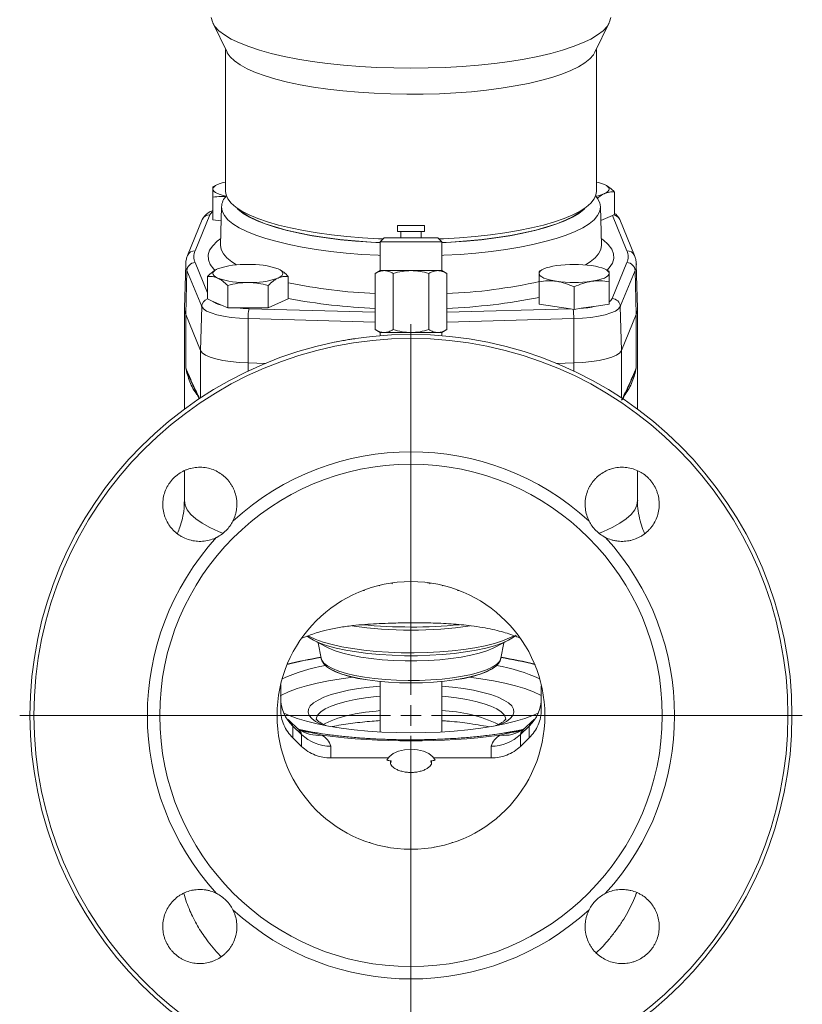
# Model space of a CAD drawing. Header units: millimetres. Extents: x 145 to 345, y -96 to 519.
# Tile 8 of 12: x 150 to 340, y 144 to 383. Entities that reach past the tile are written whole.
import ezdxf

# ---------------------------------------------------------------- set-up
doc = ezdxf.new("R2010")
doc.units = ezdxf.units.MM

# ---------------------------------------------------------------- blocks, each defined once
blk = doc.blocks.new('SW_CENTERMARKSYMBOL_0')
at = {"color": 0, "linetype": 'Continuous', "lineweight": 0}
for p, q in [((0, 5), (0, 95)), ((0, 0), (0, 2.5)), ((-5, 0), (-95, 0)), ((0, 0), (-2.5, 0)), ((0, 0), (0, -2.5)), ((0, 0), (2.5, 0)), ((5, 0), (95, 0)), ((0, -5), (0, -95))]:
    blk.add_line(p, q, dxfattribs=at)

msp = doc.modelspace()

# ---------------------------------------------------------------- linework, layer by layer
at = {"color": 7, "linetype": 'Continuous', "lineweight": 15}
for p, q in [((196.67, 381.88), (200.15, 374.75)), ((289.44, 374.75), (292.91, 381.88)), ((199.79, 375.47), (199.79, 340.95)), ((289.79, 340.95), (289.79, 375.47)), ((197.67, 342.56), (196.7, 342.08)), ((291.93, 342.56), (291.92, 342.56)), ((196.7, 334.09), (196.7, 339.54)), ((294.21, 335.36), (294.21, 340.81)), ((198.8, 337.27), (198.55, 328.02)), ((291.04, 328.02), (290.79, 337.27)), ((195.96, 335.29), (192.38, 326.55)), ((290.89, 333.87), (293.69, 335.13)), ((293.69, 335.13), (294.21, 335.36)), ((297.21, 326.55), (293.69, 335.13)), ((194.11, 334.11), (190.53, 325.38)), ((196.7, 334.09), (198.7, 333.79)), ((241.54, 332.73), (241.54, 331.23)), ((248.04, 332.73), (241.54, 332.73)), ((248.04, 331.23), (248.04, 332.73)), ((299.06, 325.38), (295.48, 334.11)), ((248.04, 331.23), (241.54, 331.23)), ((242.29, 331.23), (242.29, 329.73)), ((247.29, 329.73), (247.29, 331.23)), ((238.29, 329.73), (237.29, 328.73)), ((237.29, 328.73), (237.29, 321.73)), ((239.44, 328.73), (237.29, 328.73)), ((238.29, 329.73), (240.16, 329.73)), ((252.29, 328.73), (239.44, 328.73)), ((240.16, 329.73), (251.29, 329.73)), ((252.29, 328.73), (251.29, 329.73)), ((252.29, 321.73), (252.29, 328.73)), ((291.05, 327.93), (291.04, 328.02)), ((190.09, 323.33), (189.8, 312.65)), ((190.09, 323.33), (190.09, 323.44)), ((293.63, 314.94), (297.21, 323.67)), ((299.79, 312.65), (299.5, 323.33)), ((190.39, 321.73), (190.1, 311.05)), ((193.98, 313), (190.39, 321.73)), ((212.73, 322.06), (212.73, 322.07)), ((237.29, 321.73), (236.13, 321.06)), ((236.13, 321.06), (236.13, 307.4)), ((238.3, 321.73), (237.29, 321.73)), ((244.79, 321.73), (238.3, 321.73)), ((240.46, 321.06), (240.46, 307.4)), ((251.29, 321.73), (244.79, 321.73)), ((249.12, 321.06), (249.12, 307.4)), ((252.29, 321.73), (251.29, 321.73)), ((253.46, 321.06), (252.29, 321.73)), ((253.46, 321.06), (253.46, 307.4)), ((276.86, 322.07), (275.89, 321.59)), ((292.89, 321.59), (291.92, 322.07)), ((299.2, 321.73), (295.61, 313)), ((299.2, 321.73), (299.49, 311.05)), ((195.38, 314.86), (195.38, 320.31)), ((200.29, 312.66), (200.29, 318.11)), ((210.1, 312.66), (210.1, 318.11)), ((215.01, 314.86), (215.01, 320.31)), ((275.89, 313.59), (275.89, 319.04)), ((292.89, 313.59), (292.89, 319.04)), ((284.39, 312.32), (284.39, 317.77)), ((195.38, 314.86), (196.37, 314.42)), ((196.37, 314.42), (198.78, 313.34)), ((198.78, 313.34), (200.29, 312.66)), ((210.1, 312.66), (215.01, 314.86)), ((275.89, 313.59), (283.5, 312.46)), ((290.28, 313.2), (292.89, 313.59)), ((189.79, 312.55), (189.79, 288.1)), ((190.1, 298.15), (190.1, 311.05)), ((190.1, 311.05), (193.68, 302.32)), ((193.69, 302.32), (190.1, 311.05)), ((193.98, 313), (193.69, 302.32)), ((200.29, 312.66), (202.57, 312.66)), ((202.57, 312.66), (210.1, 312.66)), ((283.5, 312.46), (284.39, 312.32)), ((284.39, 312.32), (286.11, 312.58)), ((286.11, 312.58), (290.28, 313.2)), ((295.61, 313), (295.9, 302.32)), ((299.49, 311.05), (295.9, 302.32)), ((295.91, 302.32), (299.49, 311.05)), ((299.49, 298.15), (299.49, 311.05)), ((299.49, 311.05), (299.49, 311.05)), ((299.79, 288.1), (299.79, 312.55)), ((205.27, 310.08), (205.24, 299.33)), ((284.32, 310.08), (284.35, 299.33)), ((236.13, 307.4), (237.29, 306.73)), ((237.29, 306.73), (237.29, 305.93)), ((238.3, 306.73), (237.29, 306.73)), ((244.79, 306.73), (238.3, 306.73)), ((251.29, 306.73), (244.79, 306.73)), ((252.29, 306.73), (251.29, 306.73)), ((252.29, 306.73), (253.46, 307.4)), ((252.29, 305.92), (252.29, 306.73)), ((209.46, 299.21), (205.24, 299.33)), ((205.24, 299.33), (209.46, 299.21)), ((284.35, 299.33), (280.13, 299.21)), ((280.13, 299.21), (284.35, 299.33)), ((190.89, 296.18), (191.05, 295.82)), ((298.47, 295.68), (298.74, 296.27)), ((189.79, 273.05), (189.79, 265.89)), ((299.79, 265.89), (299.79, 273.04)), ((220.99, 232.06), (224.35, 230.28)), ((265.24, 230.28), (268.6, 232.06)), ((222.29, 231.37), (222.98, 227.6)), ((266.61, 227.6), (267.3, 231.37)), ((213.17, 221.19), (213.17, 215.12)), ((237.29, 221.95), (237.29, 209.71)), ((252.29, 209.71), (252.29, 221.95)), ((276.42, 215.12), (276.42, 220.9)), ((215.28, 212.42), (214.96, 212.76)), ((217.36, 210.48), (215.3, 212.4)), ((216.1, 211.14), (216.1, 208.29)), ((216.1, 211.14), (218.24, 209.07)), ((271.35, 209.07), (273.49, 211.14)), ((274.29, 212.4), (272.23, 210.48)), ((273.49, 211.14), (273.49, 208.29)), ((216.1, 208.29), (218.24, 206.22)), ((218.24, 206.22), (218.24, 209.07)), ((271.35, 209.07), (271.35, 206.22)), ((271.35, 206.22), (273.49, 208.29)), ((225.32, 206.24), (225.32, 203.39)), ((264.27, 203.39), (264.27, 206.24)), ((239.94, 202.68), (239.79, 201.97)), ((249.79, 201.97), (249.65, 202.68)), ((234.79, 182.96), (234.79, 182.8)), ((254.79, 182.8), (254.79, 182.96))]:
    msp.add_line(p, q, dxfattribs=at)
at = {"color": 8, "linetype": 'Continuous', "lineweight": 15}
for p, q in [((192.38, 323.67), (195.38, 316.35)), ((205.48, 312.47), (236.13, 311.63)), ((253.46, 311.63), (283.5, 312.46)), ((236.13, 309.23), (205.27, 310.08)), ((284.32, 310.08), (253.46, 309.23)), ((193.68, 290.82), (193.68, 302.32)), ((295.91, 290.82), (295.91, 302.32)), ((205.24, 297.34), (205.24, 299.33)), ((284.35, 297.34), (284.35, 299.33)), ((233.53, 244.08), (233.22, 244.09)), ((237.12, 245.31), (237.1, 245.17)), ((240.28, 245.91), (240.17, 245.72)), ((249.01, 245.81), (248.97, 246.02)), ((249.42, 245.72), (249.31, 245.91)), ((252.47, 245.31), (252.49, 245.17)), ((256.37, 244.09), (256.11, 244.08)), ((218.02, 210.14), (220.49, 209.6)), ((269.1, 209.6), (271.87, 210.22)), ((225.32, 203.39), (239.28, 203.39)), ((250.2, 203.39), (264.27, 203.39)), ((239.08, 181.73), (239.08, 181.79)), ((250.51, 181.79), (250.51, 181.73))]:
    msp.add_line(p, q, dxfattribs=at)
at = {"color": 7, "linetype": 'Continuous', "lineweight": 15, "flags": 128}
for points in [[(196.31, 383.19), (196.57, 382.11), (197.2, 381.04), (198.17, 379.99), (199.5, 378.97), (201.15, 377.98), (203.14, 377.03), (205.43, 376.12), (208.01, 375.27), (210.86, 374.48), (213.97, 373.76), (217.3, 373.11), (220.84, 372.54), (224.55, 372.05), (228.42, 371.64), (232.41, 371.32), (236.48, 371.09), (240.62, 370.95), (244.79, 370.9), (248.97, 370.95), (253.11, 371.09), (257.18, 371.32), (261.17, 371.64), (265.04, 372.05), (268.75, 372.54), (272.29, 373.11), (275.62, 373.76), (278.73, 374.48), (281.58, 375.27), (284.16, 376.12), (286.45, 377.03), (288.44, 377.98), (290.09, 378.97), (291.42, 379.99), (292.39, 381.04), (293.02, 382.11), (293.28, 383.19)], [(200.15, 374.75), (200.19, 374.66), (200.89, 373.65), (201.94, 372.65), (203.32, 371.69), (205.02, 370.76), (207.04, 369.87), (209.35, 369.03), (211.94, 368.25), (214.78, 367.52), (217.86, 366.87), (221.16, 366.29), (224.63, 365.79), (228.27, 365.37), (232.03, 365.03), (235.89, 364.79), (239.83, 364.63), (243.8, 364.56), (247.78, 364.58), (251.74, 364.7), (255.64, 364.9), (259.46, 365.19), (263.16, 365.57), (266.72, 366.03), (270.11, 366.57), (273.29, 367.19), (276.26, 367.88), (278.98, 368.63), (281.43, 369.44), (283.6, 370.31), (285.46, 371.22), (287, 372.17), (288.22, 373.15), (289.09, 374.15), (289.44, 374.75)], [(199.79, 343.24), (199.19, 343.1), (198.45, 342.88), (197.84, 342.64), (197.34, 342.38), (196.99, 342.11), (196.77, 341.83), (196.7, 341.54)], [(291.75, 340.44), (292.25, 340.7), (292.6, 340.97), (292.82, 341.25), (292.89, 341.54), (292.82, 341.83), (292.6, 342.11), (292.25, 342.38), (291.75, 342.64)], [(196.7, 341.54), (196.77, 341.25), (196.99, 340.97), (197.34, 340.7), (197.84, 340.44), (198.45, 340.2), (199.19, 339.99), (199.93, 339.81)], [(199.79, 340.95), (199.89, 340.18), (200.33, 339.16), (201.12, 338.15), (202.25, 337.16), (203.71, 336.2), (205.5, 335.28), (207.59, 334.4), (209.97, 333.58), (212.63, 332.81), (215.53, 332.1), (218.67, 331.47), (222.01, 330.91), (225.53, 330.43), (229.2, 330.03), (232.99, 329.71), (236.87, 329.49), (238.01, 329.44)], [(251.58, 329.44), (252.72, 329.49), (256.6, 329.71), (260.39, 330.03), (264.06, 330.43), (267.58, 330.91), (270.92, 331.47), (274.06, 332.1), (276.96, 332.81), (279.62, 333.58), (282, 334.4), (284.09, 335.28), (285.88, 336.2), (287.34, 337.16), (288.47, 338.15), (289.26, 339.16), (289.7, 340.18), (289.79, 340.95)], [(289.6, 339.88), (290.1, 339.25), (290.62, 338.22), (290.79, 337.19), (290.62, 336.15), (290.1, 335.12), (289.23, 334.1), (288.02, 333.11), (286.49, 332.15), (284.63, 331.23), (282.48, 330.36), (280.03, 329.53), (277.32, 328.77), (274.36, 328.07), (271.18, 327.43), (267.79, 326.87), (264.24, 326.4), (260.53, 326), (256.7, 325.69), (252.78, 325.46), (252.29, 325.44)], [(237.29, 325.44), (236.81, 325.46), (232.89, 325.69), (229.06, 326), (225.35, 326.4), (221.79, 326.87), (218.41, 327.43), (215.23, 328.07), (212.27, 328.77), (209.56, 329.53), (207.11, 330.36), (204.96, 331.23), (203.1, 332.15), (201.57, 333.11), (200.36, 334.1), (199.49, 335.12), (198.97, 336.15), (198.79, 337.19)], [(237.29, 328.51), (235.12, 328.62), (231.35, 328.89), (227.7, 329.25), (224.18, 329.69), (220.83, 330.2), (217.67, 330.8), (214.73, 331.46), (212.04, 332.19), (209.6, 332.98), (207.45, 333.83), (205.6, 334.72), (204.07, 335.64), (202.86, 336.6), (202.48, 336.99)], [(237.29, 328.56), (235.02, 328.68), (231.22, 328.95), (227.54, 329.32), (223.99, 329.77), (220.63, 330.3), (217.46, 330.9), (214.51, 331.58), (211.82, 332.33), (209.4, 333.13), (207.28, 333.99), (205.46, 334.9), (203.98, 335.85), (203.05, 336.6)], [(287.11, 336.99), (286.73, 336.6), (285.52, 335.64), (283.99, 334.72), (282.14, 333.83), (279.99, 332.98), (277.55, 332.19), (274.86, 331.46), (271.92, 330.8), (268.76, 330.2), (265.41, 329.69), (261.89, 329.25), (258.24, 328.89), (254.47, 328.62), (252.29, 328.51)], [(286.54, 336.6), (285.61, 335.85), (284.13, 334.9), (282.31, 333.99), (280.19, 333.13), (277.77, 332.33), (275.08, 331.58), (272.13, 330.9), (268.96, 330.3), (265.6, 329.77), (262.05, 329.32), (258.37, 328.95), (254.57, 328.68), (252.29, 328.56)], [(280.14, 322.95), (279.22, 322.79), (278.38, 322.6), (277.65, 322.38), (277.03, 322.14), (276.54, 321.89), (276.18, 321.61), (275.97, 321.33), (275.89, 321.04)], [(292.89, 321.04), (292.82, 321.33), (292.6, 321.61), (292.25, 321.89), (291.75, 322.14), (291.14, 322.38), (290.4, 322.6), (289.57, 322.79), (288.64, 322.95)], [(197.84, 322.14), (197.34, 321.89), (196.99, 321.61), (196.77, 321.33), (196.7, 321.04), (196.77, 320.76), (196.99, 320.48), (197.34, 320.2), (197.84, 319.94)], [(212.56, 319.94), (213.05, 320.2), (213.41, 320.48), (213.62, 320.76), (213.7, 321.04), (213.62, 321.33), (213.41, 321.61), (213.05, 321.89), (212.56, 322.14)], [(275.89, 321.04), (275.97, 320.76), (276.18, 320.48), (276.54, 320.2), (277.03, 319.94), (277.65, 319.71), (278.38, 319.49), (279.22, 319.3), (280.14, 319.14)], [(288.64, 319.14), (289.57, 319.3), (290.4, 319.49), (291.14, 319.71), (291.75, 319.94), (292.25, 320.2), (292.6, 320.48), (292.82, 320.76), (292.89, 321.04)], [(190.1, 311.05), (190.1, 311.05), (190.1, 311.05), (190.1, 311.05), (190.1, 311.05), (190.1, 311.05), (190.1, 311.05), (190.1, 311.05), (190.1, 311.05)], [(205.27, 310.08), (203.15, 310.18), (201.14, 310.38), (199.28, 310.66), (197.63, 311.02), (196.24, 311.45), (195.15, 311.93), (194.38, 312.45), (193.98, 313)], [(295.61, 313), (295.21, 312.45), (294.44, 311.93), (293.35, 311.45), (291.96, 311.02), (290.31, 310.66), (288.45, 310.38), (286.44, 310.18), (284.32, 310.08)], [(193.68, 302.32), (194.1, 301.76), (194.88, 301.22), (196, 300.73), (197.42, 300.29), (199.11, 299.92), (201.01, 299.64), (203.07, 299.43), (205.24, 299.33)], [(205.24, 299.33), (203.08, 299.43), (201.01, 299.64), (199.11, 299.93), (197.42, 300.29), (196, 300.73), (194.88, 301.22), (194.11, 301.76), (193.69, 302.32)], [(284.35, 299.33), (286.52, 299.43), (288.58, 299.64), (290.48, 299.92), (292.17, 300.29), (293.59, 300.73), (294.71, 301.22), (295.49, 301.76), (295.91, 302.32)], [(295.9, 302.32), (295.48, 301.76), (294.71, 301.22), (293.59, 300.73), (292.17, 300.29), (290.48, 299.93), (288.58, 299.64), (286.51, 299.43), (284.35, 299.33)], [(248.89, 245.81), (248.87, 245.88), (248.85, 245.97)], [(270.33, 233.23), (269.7, 232.73), (268.48, 231.99), (266.94, 231.3), (265.1, 230.66), (262.98, 230.08), (260.62, 229.57), (258.04, 229.13), (255.29, 228.77), (252.4, 228.5), (249.4, 228.32), (246.34, 228.22), (243.25, 228.22), (240.19, 228.32), (237.19, 228.5), (234.3, 228.77), (231.54, 229.13), (228.97, 229.57), (226.61, 230.08), (224.49, 230.66), (222.65, 231.3), (221.11, 231.99), (219.89, 232.73), (219.57, 232.97)], [(219.81, 233.06), (220.12, 232.9), (221.66, 232.19), (223.51, 231.53), (225.63, 230.93), (228, 230.4), (230.59, 229.94), (233.37, 229.56), (236.3, 229.27), (239.33, 229.06), (242.44, 228.95), (245.58, 228.92), (248.71, 228.99), (251.79, 229.15), (254.77, 229.4), (257.63, 229.74), (260.32, 230.16), (262.8, 230.66), (265.06, 231.22), (267.04, 231.85), (268.74, 232.54), (269.82, 233.08)], [(224.35, 230.28), (224.86, 230.02), (226.39, 229.4), (228.21, 228.83), (230.29, 228.32), (232.6, 227.89), (235.11, 227.53), (237.76, 227.26), (240.53, 227.08), (243.37, 226.98), (246.22, 226.98), (249.06, 227.08), (251.82, 227.26), (254.48, 227.53), (256.98, 227.89), (259.3, 228.32), (261.38, 228.83), (263.2, 229.4), (264.73, 230.02), (265.24, 230.28)], [(225.5, 224.83), (226.49, 224.33), (228.02, 223.73), (229.84, 223.2), (231.92, 222.72), (234.22, 222.33), (236.7, 222.01), (239.32, 221.78), (242.04, 221.64), (244.79, 221.59)], [(244.79, 221.59), (247.55, 221.64), (250.27, 221.78), (252.89, 222.01), (255.37, 222.33), (257.67, 222.72), (259.74, 223.2), (261.57, 223.73), (263.1, 224.33), (264.33, 224.97), (264.55, 225.12)], [(264.21, 224.94), (263.12, 224.37), (261.58, 223.78), (259.75, 223.24), (257.67, 222.77), (255.37, 222.37), (252.89, 222.05), (250.27, 221.82), (247.56, 221.68), (244.79, 221.63)], [(230.71, 222.98), (227.81, 222.61), (224.8, 222.13), (222, 221.57), (219.43, 220.93), (217.12, 220.24), (215.09, 219.48), (213.37, 218.68), (213.02, 218.49)], [(244.79, 221.63), (242.03, 221.68), (239.32, 221.82), (236.7, 222.05), (234.22, 222.37), (231.92, 222.77), (229.84, 223.24), (228.01, 223.78), (226.47, 224.37), (225.83, 224.69)], [(276.45, 218.56), (276.22, 218.68), (274.5, 219.48), (272.47, 220.24), (270.16, 220.93), (267.59, 221.57), (264.79, 222.13), (261.78, 222.61), (258.88, 222.98)], [(213.93, 214.29), (215.09, 213.76), (217.12, 213.01), (219.43, 212.31), (222, 211.68), (224.8, 211.12), (227.81, 210.64), (230.99, 210.23), (234.32, 209.91), (237.75, 209.68), (241.25, 209.54), (244.79, 209.5), (248.34, 209.54), (251.84, 209.68), (255.27, 209.91), (258.6, 210.23), (261.78, 210.64), (264.79, 211.12), (267.59, 211.68), (270.16, 212.31), (272.47, 213.01), (274.5, 213.76), (275.68, 214.3)], [(237.29, 214.89), (236.33, 214.8), (233.71, 214.48), (231.28, 214.08), (229.05, 213.6), (227.07, 213.06), (225.38, 212.45), (223.98, 211.8), (223.5, 211.51)], [(250.67, 202.83), (250.06, 203.71), (249.09, 204.46), (247.83, 205.04), (246.37, 205.41), (244.79, 205.53), (243.22, 205.41), (241.76, 205.04), (240.5, 204.46), (239.53, 203.71), (238.92, 202.83)]]:
    msp.add_lwpolyline(points, dxfattribs=at)
at = {"color": 8, "linetype": 'Continuous', "lineweight": 15, "flags": 128}
for points in [[(197.19, 321.84), (196.91, 322.13), (196.07, 323.25), (195.62, 324.39), (195.57, 325.53), (195.91, 326.67), (196.65, 327.79), (197.76, 328.89), (198.59, 329.52)], [(198.55, 328.02), (198.54, 327.93), (198.72, 326.89), (199.25, 325.85), (200.12, 324.83), (201.33, 323.84), (202.44, 323.13)], [(287.15, 323.13), (288.26, 323.84), (289.47, 324.83), (290.34, 325.85), (290.87, 326.89), (291.05, 327.93)], [(291, 329.52), (291.46, 329.19), (292.68, 328.09), (293.52, 326.97), (293.97, 325.83), (294.02, 324.69), (293.68, 323.56), (292.94, 322.43), (292.39, 321.83)], [(199.05, 257.98), (198.1, 258.36), (195.93, 259.35), (194.08, 260.38), (192.54, 261.44), (191.34, 262.54), (190.48, 263.65), (189.96, 264.78), (189.79, 265.89)], [(299.79, 265.89), (299.63, 264.78), (299.11, 263.65), (298.25, 262.54), (297.05, 261.44), (295.51, 260.38), (293.65, 259.35), (291.49, 258.36), (290.54, 257.98)], [(222.98, 227.6), (223.14, 227.14), (223.67, 226.43), (224.55, 225.74), (225.77, 225.09), (227.29, 224.48), (229.11, 223.93), (231.18, 223.44), (233.47, 223.03), (235.96, 222.69), (238.58, 222.44), (241.31, 222.28), (244.09, 222.21), (246.89, 222.24), (249.65, 222.35), (252.34, 222.56), (254.9, 222.85), (257.29, 223.23), (259.48, 223.68), (261.42, 224.2), (263.1, 224.78), (264.47, 225.41), (265.52, 226.08), (266.23, 226.78), (266.59, 227.5), (266.61, 227.6)], [(223.22, 211.42), (222.9, 211.57), (221.63, 212.26), (220.68, 212.99), (220.07, 213.74), (219.81, 214.5), (219.89, 215.27), (220.33, 216.02), (221.11, 216.76), (222.22, 217.47), (223.65, 218.15), (225.38, 218.77), (227.38, 219.33), (229.62, 219.84), (232.08, 220.26), (234.72, 220.61), (237.29, 220.86)], [(252.29, 220.86), (254.87, 220.61), (257.51, 220.26), (259.96, 219.84), (262.21, 219.33), (264.21, 218.77), (265.93, 218.15), (267.36, 217.47), (268.48, 216.76), (269.26, 216.02), (269.7, 215.27), (269.78, 214.5), (269.52, 213.74), (268.91, 212.99), (267.96, 212.26), (266.69, 211.57), (266.37, 211.42)], [(237.29, 218.39), (236.33, 218.29), (233.71, 217.98), (231.28, 217.58), (229.05, 217.1), (227.07, 216.55), (225.38, 215.95), (223.98, 215.29), (222.92, 214.6), (222.2, 213.88), (221.84, 213.13), (221.79, 212.77)], [(267.79, 212.74), (267.75, 213.13), (267.39, 213.88), (266.67, 214.6), (265.61, 215.29), (264.21, 215.95), (262.52, 216.55), (260.54, 217.1), (258.31, 217.58), (255.88, 217.98), (253.26, 218.29), (252.29, 218.39)]]:
    msp.add_lwpolyline(points, dxfattribs=at)
at = {"color": 7, "linetype": 'Continuous', "lineweight": 15}
for radius in [92.5, 91.53, 61, 32.5]:
    msp.add_circle((244.79, 213.73), radius, dxfattribs=at)
for centre, radius, start, end in [((287.82, 333.25), 10.18, 67.2369, 78.7862), ((202.95, 336.96), 4.16, 135.4031, 176.8436), ((287.75, 350.01), 10.37, 280.6076, 292.7086), ((197.56, 334.47), 1.79, 118.6974, 152.9037), ((195.78, 325.11), 3.69, 157.006, 202.994), ((293.81, 325.11), 3.69, 337.006, 22.994), ((192.42, 321.64), 2.03, 91.0645, 177.4119), ((204.45, 303.07), 20.19, 87.876, 109.1216), ((205.95, 303.07), 20.19, 70.8784, 92.124), ((284.39, 292.8), 30.44, 81.9753, 98.0247), ((297.17, 321.64), 2.03, 2.5881, 88.9355), ((204.45, 339.02), 20.19, 250.8784, 272.124), ((205.95, 339.02), 20.19, 267.876, 289.1216), ((284.39, 349.29), 30.44, 261.9753, 278.0247), ((200.24, 319.83), 6.65, 234.4139, 257.2939), ((292.03, 315.75), 1.79, 298.6974, 332.9037), ((293.59, 312.91), 2.03, 2.5881, 88.9355), ((193.71, 312.57), 3.91, 178.7745, 202.8348), ((206.48, 350.23), 37.77, 264.0578, 268.4881), ((215.26, 310.4), 10, 168.0513, 181.872), ((284.17, 339.85), 27.34, 274.0742, 282.9234), ((295.9, 312.57), 3.89, 337.1025, 1.2882), ((244.79, 213.73), 64, 47.4883, 132.5117), ((244.79, 213.73), 64, 137.4883, 222.5117), ((244.79, 213.73), 64, 317.4883, 42.5117), ((244.79, 331.31), 96.9, 261.4974, 278.5287), ((244.8, 361.65), 126.46, 264.6161, 275.3258), ((235.1, 148.09), 80.67, 98.6707, 104.6347), ((235.65, 146.02), 82.74, 98.8654, 104.6464), ((253.97, 146.2), 82.56, 75.2545, 81.169), ((254.5, 148.15), 80.61, 75.3435, 81.3306), ((230.47, 186.12), 40.24, 99.2314, 114.8814), ((258.71, 184.77), 41.64, 65.3919, 80.4871), ((222.67, 218), 9.5, 180.1808, 226.241), ((266.92, 218), 9.5, 313.759, 359.8192), ((251.06, 179.91), 35, 64.6425, 87.9734), ((238.73, 307.59), 99.52, 257.5651, 263.2143), ((225.29, 216.42), 10.18, 226.2244, 270.1629), ((221.24, 205.2), 4.19, 14.3395, 62.6161), ((244.79, 374.79), 167.27, 262.571, 277.429), ((250.39, 310.13), 102.1, 275.9383, 282.3166), ((264.3, 216.42), 10.18, 269.8371, 313.7756), ((268.35, 205.2), 4.19, 117.3839, 165.6605), ((244.79, 213.73), 64, 227.4883, 312.5117)]:
    msp.add_arc(centre, radius, start, end, dxfattribs=at)
at = {"color": 8, "linetype": 'Continuous', "lineweight": 15}
for centre, radius, start, end in [((195.89, 333.36), 1.93, 87.705, 157.0155), ((293.72, 333.38), 1.9, 22.6763, 81.8305), ((192.3, 324.63), 1.93, 87.7052, 156.99), ((297.3, 324.64), 1.92, 22.7591, 92.5148), ((193.96, 323.24), 3.87, 178.7126, 202.9227), ((295.62, 323.24), 3.89, 337.1319, 1.9035), ((241.67, 448.23), 132.17, 258.3635, 267.5993), ((248.83, 440.25), 124.16, 272.1355, 282.6411), ((195.99, 312.91), 2.02, 106.5439, 177.5149), ((242.16, 459.97), 147.53, 259.3961, 267.6593), ((247.78, 456.21), 143.76, 272.2634, 281.2782), ((272.79, 310.34), 11.53, 358.7076, 10.1076), ((213.78, 210.59), 2.36, 13.4058, 49.6996), ((215.69, 208.49), 2.6, 12.8355, 49.9024), ((273.88, 208.5), 2.58, 130.7695, 167.238), ((275.81, 210.59), 2.36, 130.2244, 166.5863), ((222.25, 217.3), 8.42, 236.9198, 276.2291), ((220.67, 217.64), 8.04, 250.5283, 268.7626), ((267.35, 217.25), 8.37, 263.6479, 303.2154), ((268.92, 217.64), 8.04, 271.2374, 289.4841)]:
    msp.add_arc(centre, radius, start, end, dxfattribs=at)
at = {"color": 7, "linetype": 'Continuous', "lineweight": 15}
for points, knots in [([(196.7, 341.54), (196.7, 341.8), (196.7, 342.09), (196.7, 342.08), (196.7, 342.08)], [0, 0, 0, 0, 0.881718, 1, 1, 1, 1]), ([(196.7, 341.54), (196.7, 341.43), (196.7, 341.31), (196.7, 341.03), (196.7, 340.87), (196.7, 340.36), (196.7, 339.97), (196.7, 339.54)], [0, 0, 0, 0, 0.25, 0.25, 0.5, 0.5, 1, 1, 1, 1]), ([(199.96, 339.7), (199.53, 339.73), (198.42, 339.81), (197.35, 339.64), (196.7, 339.54)], [0, 0, 0, 0, 0.391199, 1, 1, 1, 1]), ([(291.75, 340.44), (291.7, 340.41), (291.26, 340.21), (290.68, 339.87), (290.19, 339.41), (290.06, 339.29)], [0, 0, 0, 0, 0.10201, 0.772528, 1, 1, 1, 1]), ([(294.21, 340.81), (293.81, 340.85), (293.4, 340.86), (292.58, 340.74), (292.17, 340.63), (291.75, 340.44)], [0, 0, 0, 0, 0.5, 0.5, 1, 1, 1, 1]), ([(196.7, 336.33), (196.6, 336.29), (196.02, 336.08), (195.34, 335.64), (194.56, 334.95), (194.26, 334.4), (194.11, 334.11)], [0, 0, 0, 0, 0.086291, 0.489267, 0.741049, 1, 1, 1, 1]), ([(295.48, 334.11), (295.35, 334.36), (295.08, 334.87), (294.63, 335.34), (294.3, 335.55), (294.21, 335.61)], [0, 0, 0, 0, 0.393012, 0.819887, 1, 1, 1, 1]), ([(190.53, 325.38), (190.43, 325.11), (190.19, 324.5), (190.15, 323.85), (190.12, 323.49)], [0, 0, 0, 0, 0.446756, 1, 1, 1, 1]), ([(299.48, 323.39), (299.46, 323.76), (299.41, 324.44), (299.17, 325.08), (299.06, 325.38)], [0, 0, 0, 0, 0.539144, 1, 1, 1, 1]), ([(195.38, 320.31), (195.78, 320.7), (196.53, 321.42), (197.3, 321.84), (197.66, 322.04)], [0, 0, 0, 0, 0.532764, 1, 1, 1, 1]), ([(238.3, 321.73), (238.12, 321.73), (237.93, 321.71), (237.57, 321.65), (237.38, 321.6), (236.84, 321.43), (236.49, 321.26), (236.13, 321.06)], [0, 0, 0, 0, 0.25, 0.25, 0.5, 0.5, 1, 1, 1, 1]), ([(240.46, 321.06), (240.11, 321.26), (239.75, 321.43), (239.03, 321.66), (238.67, 321.73), (238.3, 321.73)], [0, 0, 0, 0, 0.5, 0.5, 1, 1, 1, 1]), ([(240.46, 321.06), (241.17, 321.26), (241.89, 321.43), (243.34, 321.66), (244.06, 321.73), (244.79, 321.73)], [0, 0, 0, 0, 0.5, 0.5, 1, 1, 1, 1]), ([(244.79, 321.73), (245.53, 321.73), (246.27, 321.66), (247.72, 321.43), (248.42, 321.26), (249.12, 321.06)], [0, 0, 0, 0, 0.5, 0.5, 1, 1, 1, 1]), ([(251.29, 321.73), (251.11, 321.73), (250.92, 321.71), (250.56, 321.65), (250.38, 321.6), (249.83, 321.43), (249.48, 321.26), (249.12, 321.06)], [0, 0, 0, 0, 0.25, 0.25, 0.5, 0.5, 1, 1, 1, 1]), ([(253.46, 321.06), (253.1, 321.26), (252.74, 321.43), (252.02, 321.66), (251.66, 321.73), (251.29, 321.73)], [0, 0, 0, 0, 0.5, 0.5, 1, 1, 1, 1]), ([(275.89, 321.04), (275.89, 321.14), (275.89, 321.49), (275.89, 321.52), (275.89, 321.54)], [0, 0, 0, 0, 0.258491, 1, 1, 1, 1]), ([(275.89, 319.04), (275.89, 319.47), (275.89, 319.87), (275.89, 320.55), (275.89, 320.83), (275.89, 321.04)], [0, 0, 0, 0, 0.5, 0.5, 1, 1, 1, 1]), ([(292.89, 321.54), (292.89, 321.52), (292.89, 321.49), (292.89, 321.14), (292.89, 321.04)], [0, 0, 0, 0, 0.741509, 1, 1, 1, 1]), ([(292.89, 319.04), (292.89, 319.47), (292.89, 319.87), (292.89, 320.55), (292.89, 320.83), (292.89, 321.04)], [0, 0, 0, 0, 0.5, 0.5, 1, 1, 1, 1]), ([(197.84, 319.94), (197.63, 320.04), (197.42, 320.11), (197, 320.23), (196.8, 320.28), (196.19, 320.36), (195.78, 320.35), (195.38, 320.31)], [0, 0, 0, 0, 0.25, 0.25, 0.5, 0.5, 1, 1, 1, 1]), ([(200.29, 318.11), (199.89, 318.51), (199.48, 318.88), (198.67, 319.5), (198.25, 319.76), (197.84, 319.94)], [0, 0, 0, 0, 0.5, 0.5, 1, 1, 1, 1]), ([(200.29, 318.11), (201.09, 318.33), (201.91, 318.52), (203.54, 318.78), (204.37, 318.84), (205.2, 318.84)], [0, 0, 0, 0, 0.5, 0.5, 1, 1, 1, 1]), ([(205.2, 318.84), (205.61, 318.84), (206.03, 318.83), (206.87, 318.76), (207.28, 318.71), (208.51, 318.52), (209.31, 318.33), (210.1, 318.11)], [0, 0, 0, 0, 0.25, 0.25, 0.5, 0.5, 1, 1, 1, 1]), ([(212.56, 319.94), (212.35, 319.85), (212.14, 319.74), (211.73, 319.49), (211.52, 319.35), (210.91, 318.88), (210.5, 318.51), (210.1, 318.11)], [0, 0, 0, 0, 0.25, 0.25, 0.5, 0.5, 1, 1, 1, 1]), ([(215.01, 320.31), (214.61, 320.36), (214.21, 320.36), (213.39, 320.25), (212.98, 320.13), (212.56, 319.94)], [0, 0, 0, 0, 0.5, 0.5, 1, 1, 1, 1]), ([(280.14, 319.14), (279.78, 319.19), (279.42, 319.23), (278.7, 319.27), (278.35, 319.27), (277.29, 319.24), (276.59, 319.16), (275.89, 319.04)], [0, 0, 0, 0, 0.25, 0.25, 0.5, 0.5, 1, 1, 1, 1]), ([(284.39, 317.77), (283.7, 318.1), (283, 318.39), (281.58, 318.85), (280.87, 319.03), (280.14, 319.14)], [0, 0, 0, 0, 0.5, 0.5, 1, 1, 1, 1]), ([(288.64, 319.14), (288.28, 319.09), (287.92, 319.01), (287.2, 318.84), (286.85, 318.74), (285.79, 318.39), (285.09, 318.1), (284.39, 317.77)], [0, 0, 0, 0, 0.25, 0.25, 0.5, 0.5, 1, 1, 1, 1]), ([(292.89, 319.04), (292.2, 319.16), (291.5, 319.24), (290.08, 319.28), (289.37, 319.25), (288.64, 319.14)], [0, 0, 0, 0, 0.5, 0.5, 1, 1, 1, 1]), ([(236.13, 307.4), (236.49, 307.19), (236.85, 307.02), (237.57, 306.79), (237.93, 306.73), (238.3, 306.73)], [0, 0, 0, 0, 0.5, 0.5, 1, 1, 1, 1]), ([(238.3, 306.73), (238.48, 306.73), (238.67, 306.74), (239.03, 306.8), (239.21, 306.85), (239.76, 307.02), (240.11, 307.19), (240.46, 307.4)], [0, 0, 0, 0, 0.25, 0.25, 0.5, 0.5, 1, 1, 1, 1]), ([(240.46, 307.4), (241.17, 307.19), (241.89, 307.02), (243.34, 306.79), (244.06, 306.73), (244.79, 306.73)], [0, 0, 0, 0, 0.5, 0.5, 1, 1, 1, 1]), ([(244.79, 306.73), (245.53, 306.73), (246.27, 306.79), (247.72, 307.03), (248.42, 307.19), (249.12, 307.4)], [0, 0, 0, 0, 0.5, 0.5, 1, 1, 1, 1]), ([(249.12, 307.4), (249.48, 307.19), (249.84, 307.02), (250.56, 306.79), (250.92, 306.73), (251.29, 306.73)], [0, 0, 0, 0, 0.5, 0.5, 1, 1, 1, 1]), ([(251.29, 306.73), (251.47, 306.73), (251.66, 306.74), (252.02, 306.8), (252.2, 306.85), (252.75, 307.02), (253.1, 307.19), (253.46, 307.4)], [0, 0, 0, 0, 0.25, 0.25, 0.5, 0.5, 1, 1, 1, 1]), ([(231.14, 305.21), (231.07, 305.2), (230.97, 305.19), (230.74, 305.15), (230.6, 305.13), (230.29, 305.08), (230.12, 305.06), (229.75, 304.99), (229.54, 304.96), (229.1, 304.89), (228.87, 304.85), (228.39, 304.76), (228.14, 304.72), (227.37, 304.57), (226.84, 304.47), (226.3, 304.36)], [0, 0, 0, 0, 0.125, 0.125, 0.25, 0.25, 0.375, 0.375, 0.5, 0.5, 0.625, 0.625, 0.75, 0.75, 1, 1, 1, 1]), ([(295.91, 290.26), (296.5, 291.45), (297.1, 292.7), (298.29, 295.32), (298.89, 296.69), (299.49, 298.15)], [0, 0, 0, 0, 0.5, 0.5, 1, 1, 1, 1]), ([(190.84, 296.16), (191.36, 294.96), (192.2, 293.01), (193.05, 291.27), (193.37, 290.6)], [0, 0, 0, 0, 0.616494, 1, 1, 1, 1]), ([(296.16, 290.45), (296.7, 291.59), (297.58, 293.42), (298.45, 295.47), (298.78, 296.25)], [0, 0, 0, 0, 0.621899, 1, 1, 1, 1]), ([(201.55, 260.9), (201.79, 261.38), (201.99, 261.87), (202.22, 262.63), (202.28, 262.88), (202.39, 263.4), (202.44, 263.67), (202.53, 264.46), (202.55, 264.99), (202.5, 265.78), (202.47, 266.04), (202.39, 266.57), (202.34, 266.83), (202.16, 267.61), (201.99, 268.11), (201.67, 268.84), (201.56, 269.07), (201.3, 269.54), (201.16, 269.77), (200.72, 270.43), (200.39, 270.84), (199.84, 271.42), (199.65, 271.6), (199.24, 271.95), (199.04, 272.12), (198.39, 272.58), (197.94, 272.85), (196.99, 273.32), (196.48, 273.51), (195.47, 273.8), (194.95, 273.89), (193.89, 274), (193.35, 274.01), (192.3, 273.92), (191.78, 273.84), (191.01, 273.63), (190.75, 273.56), (190.25, 273.38), (190, 273.28), (189.28, 272.94), (188.83, 272.68), (188.17, 272.23), (187.96, 272.06), (187.55, 271.72), (187.35, 271.54), (186.79, 270.98), (186.45, 270.58), (186, 269.92), (185.85, 269.7), (185.59, 269.24), (185.47, 269), (185.14, 268.28), (184.96, 267.79), (184.69, 266.75), (184.6, 266.23), (184.52, 265.18), (184.52, 264.65), (184.62, 263.58), (184.72, 263.06), (184.94, 262.3), (185.02, 262.05), (185.21, 261.55), (185.31, 261.31), (185.66, 260.59), (185.94, 260.13), (186.4, 259.49), (186.56, 259.29), (186.91, 258.88), (187.1, 258.69), (187.67, 258.14), (188.09, 257.81), (188.74, 257.37), (188.97, 257.23), (189.44, 256.97), (189.68, 256.85), (190.41, 256.53), (190.91, 256.37), (191.68, 256.18), (191.94, 256.13), (192.47, 256.05), (192.73, 256.02), (193.53, 255.98), (194.05, 255.99), (195.1, 256.11), (195.63, 256.22), (196.65, 256.53), (197.14, 256.73), (197.62, 256.97)], [0, 0, 0, 0, 0.03125, 0.03125, 0.046875, 0.046875, 0.0625, 0.0625, 0.09375, 0.09375, 0.109375, 0.109375, 0.125, 0.125, 0.15625, 0.15625, 0.171875, 0.171875, 0.1875, 0.1875, 0.21875, 0.21875, 0.234375, 0.234375, 0.25, 0.25, 0.28125, 0.28125, 0.3125, 0.3125, 0.34375, 0.34375, 0.375, 0.375, 0.40625, 0.40625, 0.421875, 0.421875, 0.4375, 0.4375, 0.46875, 0.46875, 0.484375, 0.484375, 0.5, 0.5, 0.53125, 0.53125, 0.546875, 0.546875, 0.5625, 0.5625, 0.59375, 0.59375, 0.625, 0.625, 0.65625, 0.65625, 0.6875, 0.6875, 0.703125, 0.703125, 0.71875, 0.71875, 0.75, 0.75, 0.765625, 0.765625, 0.78125, 0.78125, 0.8125, 0.8125, 0.828125, 0.828125, 0.84375, 0.84375, 0.875, 0.875, 0.890625, 0.890625, 0.90625, 0.90625, 0.9375, 0.9375, 0.96875, 0.96875, 1, 1, 1, 1]), ([(291.97, 256.97), (292.45, 256.73), (292.94, 256.53), (293.7, 256.3), (293.95, 256.24), (294.47, 256.13), (294.74, 256.09), (295.53, 255.99), (296.06, 255.98), (296.85, 256.02), (297.11, 256.05), (297.64, 256.13), (297.9, 256.18), (298.68, 256.36), (299.18, 256.53), (299.9, 256.85), (300.14, 256.97), (300.61, 257.22), (300.84, 257.36), (301.5, 257.8), (301.91, 258.13), (302.48, 258.68), (302.67, 258.87), (303.02, 259.28), (303.18, 259.49), (303.65, 260.13), (303.92, 260.58), (304.39, 261.53), (304.58, 262.04), (304.87, 263.06), (304.96, 263.57), (305.07, 264.63), (305.07, 265.17), (304.99, 266.22), (304.9, 266.74), (304.7, 267.51), (304.62, 267.77), (304.45, 268.27), (304.35, 268.52), (304.01, 269.24), (303.75, 269.7), (303.3, 270.35), (303.13, 270.56), (302.79, 270.97), (302.61, 271.17), (302.05, 271.73), (301.65, 272.07), (300.99, 272.52), (300.77, 272.67), (300.31, 272.93), (300.07, 273.05), (299.35, 273.38), (298.85, 273.56), (297.82, 273.83), (297.3, 273.92), (296.24, 274), (295.71, 274), (294.65, 273.9), (294.13, 273.8), (293.37, 273.58), (293.12, 273.5), (292.62, 273.31), (292.38, 273.21), (291.65, 272.86), (291.2, 272.59), (290.56, 272.12), (290.35, 271.96), (289.95, 271.61), (289.76, 271.42), (289.21, 270.85), (288.87, 270.44), (288.43, 269.78), (288.3, 269.55), (288.04, 269.09), (287.92, 268.84), (287.6, 268.11), (287.43, 267.61), (287.25, 266.84), (287.2, 266.58), (287.12, 266.06), (287.09, 265.79), (287.04, 264.99), (287.06, 264.47), (287.18, 263.42), (287.29, 262.89), (287.6, 261.87), (287.8, 261.38), (288.04, 260.9)], [0, 0, 0, 0, 0.03125, 0.03125, 0.046875, 0.046875, 0.0625, 0.0625, 0.09375, 0.09375, 0.109375, 0.109375, 0.125, 0.125, 0.15625, 0.15625, 0.171875, 0.171875, 0.1875, 0.1875, 0.21875, 0.21875, 0.234375, 0.234375, 0.25, 0.25, 0.28125, 0.28125, 0.3125, 0.3125, 0.34375, 0.34375, 0.375, 0.375, 0.40625, 0.40625, 0.421875, 0.421875, 0.4375, 0.4375, 0.46875, 0.46875, 0.484375, 0.484375, 0.5, 0.5, 0.53125, 0.53125, 0.546875, 0.546875, 0.5625, 0.5625, 0.59375, 0.59375, 0.625, 0.625, 0.65625, 0.65625, 0.6875, 0.6875, 0.703125, 0.703125, 0.71875, 0.71875, 0.75, 0.75, 0.765625, 0.765625, 0.78125, 0.78125, 0.8125, 0.8125, 0.828125, 0.828125, 0.84375, 0.84375, 0.875, 0.875, 0.890625, 0.890625, 0.90625, 0.90625, 0.9375, 0.9375, 0.96875, 0.96875, 1, 1, 1, 1]), ([(189.77, 265.89), (189.76, 265.24), (189.74, 263.77), (189.35, 261.58), (188.79, 259.55), (188.3, 258.45), (188.09, 257.98)], [0, 0, 0, 0, 0.226953, 0.513975, 0.79249, 1, 1, 1, 1]), ([(301.51, 257.96), (301.44, 258.1), (301.07, 258.83), (300.52, 260.45), (300.01, 262.75), (299.77, 264.62), (299.82, 265.67), (299.83, 265.88)], [0, 0, 0, 0, 0.065087, 0.344656, 0.632523, 0.92452, 1, 1, 1, 1]), ([(197.62, 256.97), (198.02, 257.18), (198.42, 257.42), (199.18, 257.97), (199.55, 258.29), (200.23, 258.96), (200.54, 259.33), (201.1, 260.1), (201.34, 260.5), (201.55, 260.9)], [0, 0, 0, 0, 0.25, 0.25, 0.5, 0.5, 0.75, 0.75, 1, 1, 1, 1]), ([(288.04, 260.9), (288.25, 260.5), (288.49, 260.1), (289.04, 259.34), (289.36, 258.97), (290.03, 258.29), (290.4, 257.98), (291.17, 257.42), (291.56, 257.18), (291.97, 256.97)], [0, 0, 0, 0, 0.25, 0.25, 0.5, 0.5, 0.75, 0.75, 1, 1, 1, 1]), ([(218.32, 232.45), (218.59, 232.57), (219.2, 232.82), (220.62, 233.38), (222.55, 234.02), (225.08, 234.68), (228.1, 235.23), (231.22, 235.62), (234.21, 235.88), (237.09, 236.04), (240.54, 236.16), (244.72, 236.23), (249.6, 236.21), (254.53, 236), (258.77, 235.6), (262.11, 235.12), (264.6, 234.63), (267.34, 233.95), (269.63, 233.21), (270.95, 232.66), (271.29, 232.52)], [0, 0, 0, 0, 0.024221, 0.053387, 0.085586, 0.138399, 0.201187, 0.262057, 0.315137, 0.363295, 0.412537, 0.492902, 0.578573, 0.665135, 0.74998, 0.800651, 0.846146, 0.890987, 0.971779, 1, 1, 1, 1]), ([(222.99, 227.68), (222.99, 227.6), (223.03, 227.23), (223.34, 226.62), (223.94, 225.88), (224.7, 225.27), (225.38, 224.91), (225.66, 224.77)], [0, 0, 0, 0, 0.063993, 0.292287, 0.532887, 0.805012, 1, 1, 1, 1]), ([(264.46, 225.04), (264.46, 225.04), (264.91, 225.27), (265.5, 225.75), (266.19, 226.52), (266.53, 227.12), (266.56, 227.46), (266.57, 227.51)], [0, 0, 0, 0, 0.003011, 0.363799, 0.675429, 0.950352, 1, 1, 1, 1]), ([(213.17, 215.12), (213.17, 213.86), (213.43, 212.59), (214.44, 210.26), (215.18, 209.18), (216.1, 208.29)], [0, 0, 0, 0, 0.5, 0.5, 1, 1, 1, 1]), ([(224.08, 211.31), (223.98, 211.35), (223.46, 211.56), (222.8, 211.94), (222.14, 212.41), (221.82, 212.73), (221.78, 212.86), (221.78, 212.83), (221.78, 212.83)], [0, 0, 0, 0, 0.053314, 0.298537, 0.535951, 0.764772, 0.989585, 1, 1, 1, 1]), ([(267.8, 212.83), (267.8, 212.83), (267.81, 212.86), (267.77, 212.73), (267.47, 212.42), (266.85, 211.97), (266.15, 211.58), (265.57, 211.34), (265.38, 211.26)], [0, 0, 0, 0, 0.013879, 0.224641, 0.449105, 0.668277, 0.892767, 1, 1, 1, 1]), ([(273.49, 208.29), (274.41, 209.18), (275.15, 210.26), (276.16, 212.59), (276.42, 213.86), (276.42, 215.12)], [0, 0, 0, 0, 0.5, 0.5, 1, 1, 1, 1]), ([(274.65, 212.79), (274.55, 212.66), (274.41, 212.51), (274.33, 212.44), (274.31, 212.42)], [0, 0, 0, 0, 0.7996666, 1, 1, 1, 1]), ([(217.66, 210.24), (217.64, 210.24), (217.62, 210.26), (217.44, 210.41), (217.35, 210.49)], [0, 0, 0, 0, 0.500697, 1, 1, 1, 1]), ([(272.28, 210.53), (272.2, 210.46), (272.01, 210.28), (271.94, 210.24), (271.93, 210.24), (271.93, 210.24)], [0, 0, 0, 0, 0.337774, 0.912625, 1, 1, 1, 1]), ([(271.87, 210.22), (271.06, 210.06), (269.34, 209.72), (266.47, 209.27), (263.33, 208.85), (260.02, 208.49), (256.58, 208.21), (253.04, 208), (249.44, 207.86), (245.78, 207.8), (242.12, 207.82), (238.48, 207.91), (234.89, 208.08), (231.38, 208.33), (227.98, 208.65), (224.72, 209.04), (221.64, 209.5), (219.27, 209.9), (218.01, 210.17), (217.64, 210.25)], [0, 0, 0, 0, 0.0534776, 0.1135698, 0.1742306, 0.2353255, 0.2967474, 0.3584098, 0.4202415, 0.4821816, 0.5441761, 0.6061706, 0.6681025, 0.7299187, 0.7915604, 0.8529588, 0.9140315, 0.9746766, 1, 1, 1, 1]), ([(217.99, 210.04), (218, 210.04), (218.03, 210.03), (217.85, 210.11), (217.74, 210.18), (217.7, 210.21)], [0, 0, 0, 0, 0.183384, 0.699771, 1, 1, 1, 1]), ([(239.94, 202.68), (239.85, 202.55), (239.8, 202.41), (239.79, 202.11), (239.82, 201.96), (239.98, 201.65), (240.09, 201.49), (240.41, 201.17), (240.6, 201.02), (241.07, 200.73), (241.33, 200.59), (241.92, 200.35), (242.24, 200.24), (242.92, 200.06), (243.28, 199.99), (244.03, 199.9), (244.41, 199.88), (245.17, 199.88), (245.56, 199.9), (246.11, 199.97), (246.29, 200), (246.65, 200.07), (246.83, 200.11), (247.34, 200.24), (247.66, 200.34), (248.1, 200.53), (248.25, 200.59), (248.51, 200.73), (248.64, 200.8), (248.87, 200.94), (248.97, 201.02), (249.17, 201.17), (249.26, 201.25), (249.5, 201.49), (249.61, 201.64), (249.73, 201.88), (249.76, 201.96), (249.79, 202.11), (249.8, 202.19), (249.79, 202.33), (249.78, 202.41), (249.73, 202.54), (249.7, 202.61), (249.65, 202.68)], [0, 0, 0, 0, 0.0625, 0.0625, 0.125, 0.125, 0.1875, 0.1875, 0.25, 0.25, 0.3125, 0.3125, 0.375, 0.375, 0.4375, 0.4375, 0.5, 0.5, 0.5625, 0.5625, 0.59375, 0.59375, 0.625, 0.625, 0.6875, 0.6875, 0.71875, 0.71875, 0.75, 0.75, 0.78125, 0.78125, 0.8125, 0.8125, 0.875, 0.875, 0.90625, 0.90625, 0.9375, 0.9375, 0.96875, 0.96875, 1, 1, 1, 1]), ([(197.62, 170.48), (197.14, 170.72), (196.65, 170.92), (195.89, 171.15), (195.64, 171.21), (195.12, 171.32), (194.85, 171.37), (194.06, 171.46), (193.53, 171.48), (192.74, 171.43), (192.48, 171.4), (191.95, 171.33), (191.69, 171.27), (190.91, 171.09), (190.41, 170.92), (189.69, 170.6), (189.45, 170.49), (188.98, 170.23), (188.75, 170.09), (188.09, 169.65), (187.68, 169.32), (187.11, 168.77), (186.92, 168.58), (186.57, 168.18), (186.41, 167.97), (185.94, 167.32), (185.67, 166.87), (185.2, 165.92), (185.01, 165.42), (184.72, 164.4), (184.63, 163.88), (184.52, 162.82), (184.52, 162.28), (184.6, 161.23), (184.69, 160.71), (184.89, 159.94), (184.96, 159.68), (185.14, 159.18), (185.24, 158.94), (185.58, 158.22), (185.84, 157.76), (186.29, 157.1), (186.46, 156.89), (186.8, 156.48), (186.98, 156.29), (187.54, 155.73), (187.94, 155.39), (188.6, 154.93), (188.82, 154.78), (189.28, 154.52), (189.52, 154.4), (190.24, 154.07), (190.74, 153.89), (191.77, 153.62), (192.29, 153.53), (193.35, 153.45), (193.88, 153.45), (194.94, 153.56), (195.46, 153.65), (196.22, 153.87), (196.47, 153.95), (196.97, 154.14), (197.21, 154.25), (197.93, 154.59), (198.39, 154.87), (199.03, 155.33), (199.24, 155.5), (199.64, 155.84), (199.83, 156.03), (200.38, 156.6), (200.72, 157.02), (201.16, 157.67), (201.29, 157.9), (201.55, 158.37), (201.67, 158.61), (201.99, 159.34), (202.16, 159.84), (202.34, 160.61), (202.39, 160.87), (202.47, 161.4), (202.5, 161.66), (202.55, 162.46), (202.53, 162.98), (202.41, 164.04), (202.3, 164.56), (201.99, 165.58), (201.79, 166.07), (201.55, 166.55)], [0, 0, 0, 0, 0.03125, 0.03125, 0.046875, 0.046875, 0.0625, 0.0625, 0.09375, 0.09375, 0.109375, 0.109375, 0.125, 0.125, 0.15625, 0.15625, 0.171875, 0.171875, 0.1875, 0.1875, 0.21875, 0.21875, 0.234375, 0.234375, 0.25, 0.25, 0.28125, 0.28125, 0.3125, 0.3125, 0.34375, 0.34375, 0.375, 0.375, 0.40625, 0.40625, 0.421875, 0.421875, 0.4375, 0.4375, 0.46875, 0.46875, 0.484375, 0.484375, 0.5, 0.5, 0.53125, 0.53125, 0.546875, 0.546875, 0.5625, 0.5625, 0.59375, 0.59375, 0.625, 0.625, 0.65625, 0.65625, 0.6875, 0.6875, 0.703125, 0.703125, 0.71875, 0.71875, 0.75, 0.75, 0.765625, 0.765625, 0.78125, 0.78125, 0.8125, 0.8125, 0.828125, 0.828125, 0.84375, 0.84375, 0.875, 0.875, 0.890625, 0.890625, 0.90625, 0.90625, 0.9375, 0.9375, 0.96875, 0.96875, 1, 1, 1, 1]), ([(189.63, 170.56), (189.85, 169.81), (190.26, 168.41), (191.06, 166.4), (191.93, 164.5), (193.21, 162.12), (195.28, 159.03), (197.28, 156.52), (198.64, 155.25), (198.71, 155.19)], [0, 0, 0, 0, 0.152897, 0.288604, 0.407522, 0.524515, 0.73414, 0.986146, 1, 1, 1, 1]), ([(201.55, 166.55), (201.34, 166.96), (201.1, 167.35), (200.55, 168.11), (200.23, 168.49), (199.56, 169.16), (199.19, 169.47), (198.42, 170.03), (198.03, 170.27), (197.62, 170.48)], [0, 0, 0, 0, 0.25, 0.25, 0.5, 0.5, 0.75, 0.75, 1, 1, 1, 1]), ([(288.04, 166.55), (287.8, 166.07), (287.6, 165.58), (287.37, 164.82), (287.31, 164.57), (287.2, 164.05), (287.15, 163.79), (287.06, 162.99), (287.04, 162.46), (287.09, 161.67), (287.12, 161.41), (287.2, 160.88), (287.25, 160.62), (287.43, 159.84), (287.6, 159.34), (287.92, 158.62), (288.03, 158.38), (288.29, 157.91), (288.43, 157.68), (288.87, 157.02), (289.2, 156.61), (289.75, 156.04), (289.94, 155.85), (290.34, 155.5), (290.55, 155.34), (291.2, 154.87), (291.65, 154.6), (292.6, 154.14), (293.11, 153.94), (294.12, 153.66), (294.64, 153.56), (295.7, 153.45), (296.24, 153.45), (297.29, 153.53), (297.81, 153.62), (298.58, 153.82), (298.84, 153.9), (299.34, 154.08), (299.59, 154.18), (300.31, 154.51), (300.76, 154.77), (301.42, 155.22), (301.63, 155.39), (302.04, 155.73), (302.24, 155.91), (302.8, 156.47), (303.14, 156.87), (303.59, 157.53), (303.74, 157.75), (304, 158.22), (304.12, 158.45), (304.45, 159.17), (304.63, 159.67), (304.9, 160.7), (304.99, 161.23), (305.07, 162.28), (305.07, 162.81), (304.96, 163.87), (304.87, 164.39), (304.65, 165.15), (304.57, 165.4), (304.38, 165.9), (304.28, 166.15), (303.93, 166.87), (303.65, 167.32), (303.19, 167.96), (303.03, 168.17), (302.68, 168.57), (302.49, 168.76), (301.92, 169.32), (301.5, 169.65), (300.85, 170.09), (300.62, 170.22), (300.15, 170.48), (299.91, 170.6), (299.18, 170.92), (298.68, 171.09), (297.91, 171.27), (297.65, 171.32), (297.12, 171.4), (296.86, 171.43), (296.06, 171.48), (295.54, 171.46), (294.49, 171.34), (293.96, 171.23), (292.94, 170.92), (292.45, 170.72), (291.97, 170.48)], [0, 0, 0, 0, 0.03125, 0.03125, 0.046875, 0.046875, 0.0625, 0.0625, 0.09375, 0.09375, 0.109375, 0.109375, 0.125, 0.125, 0.15625, 0.15625, 0.171875, 0.171875, 0.1875, 0.1875, 0.21875, 0.21875, 0.234375, 0.234375, 0.25, 0.25, 0.28125, 0.28125, 0.3125, 0.3125, 0.34375, 0.34375, 0.375, 0.375, 0.40625, 0.40625, 0.421875, 0.421875, 0.4375, 0.4375, 0.46875, 0.46875, 0.484375, 0.484375, 0.5, 0.5, 0.53125, 0.53125, 0.546875, 0.546875, 0.5625, 0.5625, 0.59375, 0.59375, 0.625, 0.625, 0.65625, 0.65625, 0.6875, 0.6875, 0.703125, 0.703125, 0.71875, 0.71875, 0.75, 0.75, 0.765625, 0.765625, 0.78125, 0.78125, 0.8125, 0.8125, 0.828125, 0.828125, 0.84375, 0.84375, 0.875, 0.875, 0.890625, 0.890625, 0.90625, 0.90625, 0.9375, 0.9375, 0.96875, 0.96875, 1, 1, 1, 1]), ([(291.97, 170.48), (291.56, 170.27), (291.17, 170.03), (290.41, 169.48), (290.04, 169.16), (289.36, 168.49), (289.05, 168.13), (288.49, 167.35), (288.25, 166.96), (288.04, 166.55)], [0, 0, 0, 0, 0.25, 0.25, 0.5, 0.5, 0.75, 0.75, 1, 1, 1, 1]), ([(289.75, 156.05), (289.79, 156.09), (290.93, 157.12), (292.54, 158.97), (294.59, 161.51), (296.11, 163.72), (297.44, 165.95), (298.58, 168.25), (299.23, 169.7), (299.51, 170.58), (299.53, 170.63)], [0, 0, 0, 0, 0.0082011, 0.2351524, 0.388892, 0.5399103, 0.6892998, 0.8394231, 0.9917357, 1, 1, 1, 1])]:
    msp.add_open_spline(points, degree=3, knots=knots, dxfattribs=at)
for points in [[(291.93, 342.56), (292.71, 342.18), (293.46, 341.56), (294.21, 340.81)], [(212.73, 322.06), (213.51, 321.68), (214.27, 321.06), (215.01, 320.31)], [(220.49, 209.6), (221.39, 209.4), (222.28, 209.18), (223.17, 208.92)], [(266.42, 208.92), (267.31, 209.18), (268.2, 209.4), (269.1, 209.6)], [(218.24, 206.22), (218.71, 205.77), (219.74, 204.95), (221.52, 204.04), (223.43, 203.5), (224.7, 203.39), (225.32, 203.39)], [(264.27, 203.39), (264.89, 203.39), (266.16, 203.5), (268.07, 204.04), (269.85, 204.95), (270.88, 205.77), (271.35, 206.22)], [(239.94, 202.68), (239.6, 202.73), (239.26, 202.78), (238.92, 202.83)], [(250.67, 202.83), (250.33, 202.78), (249.99, 202.73), (249.65, 202.68)]]:
    msp.add_open_spline(points, degree=3, dxfattribs=at)
at = {"color": 8, "linetype": 'Continuous', "lineweight": 15}
for points, knots in [([(192.89, 291.61), (192.87, 291.64), (192.07, 292.52), (191.04, 294.75), (190.32, 296.98), (190.1, 298.14), (190.1, 298.15)], [0, 0, 0, 0, 0.013845, 0.501523, 0.996435, 1, 1, 1, 1]), ([(190.1, 298.15), (190.7, 296.74), (191.83, 294.06), (192.95, 291.76), (193.48, 290.68)], [0, 0, 0, 0, 0.529634, 1, 1, 1, 1]), ([(190.1, 298.15), (190.1, 298.15), (190.17, 297.92), (190.36, 297.23), (190.68, 296.6), (190.89, 296.18)], [0, 0, 0, 0, 0.008671, 0.337566, 1, 1, 1, 1]), ([(299.49, 298.15), (299.49, 298.14), (299.27, 297), (298.56, 294.76), (297.53, 292.53), (296.72, 291.63), (296.7, 291.61)], [0, 0, 0, 0, 0.003562, 0.491189, 0.985393, 1, 1, 1, 1]), ([(298.74, 296.27), (298.94, 296.66), (299.24, 297.26), (299.42, 297.92), (299.49, 298.15), (299.49, 298.15)], [0, 0, 0, 0, 0.646693, 0.990924, 1, 1, 1, 1]), ([(237.29, 212.46), (236.64, 212.42), (234.36, 212.29), (230.64, 211.83), (227.37, 211.38), (225.84, 211.05), (225.66, 211.01)], [0, 0, 0, 0, 0.158209, 0.548384, 0.946376, 1, 1, 1, 1]), ([(263.67, 210.98), (261.95, 211.28), (258.72, 211.84), (254.81, 212.3), (252.69, 212.41), (252.29, 212.44)], [0, 0, 0, 0, 0.480102, 0.903488, 1, 1, 1, 1])]:
    msp.add_open_spline(points, degree=3, knots=knots, dxfattribs=at)

# ---------------------------------------------------------------- block references
at = {"color": 7, "linetype": 'Continuous', "lineweight": 0}
msp.add_blockref('SW_CENTERMARKSYMBOL_0', (244.79, 213.73), dxfattribs=at)

doc.saveas('drawing.dxf')
